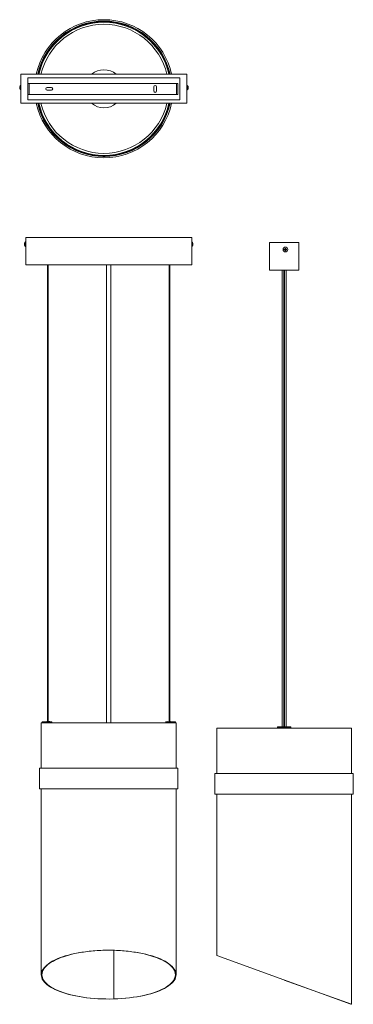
# Model space of a CAD drawing. Header units: millimetres. Extents: x -118 to 365, y -1343 to 81.
import ezdxf

# ---------------------------------------------------------------- set-up
doc = ezdxf.new("R2010")
doc.units = ezdxf.units.MM

msp = doc.modelspace()

# ---------------------------------------------------------------- linework, layer by layer
at = {"color": 7, "linetype": 'Continuous', "lineweight": 15}
for p, q in [((11.5, 78.4), (11.5, 77.4)), ((11.6, 77.4), (11.7, 78.4)), ((-81.6, 28.6), (-79.8, 31.7)), ((-81.6, 28.6), (-81.4, 28.5)), ((-81.4, 28.5), (-79.7, 31.6)), ((-81.3, 28.8), (-81, 28.6)), ((-79.7, 31.6), (-79.8, 31.7)), ((-79.5, 31.2), (-79.8, 31.4)), ((-78.6, 30.7), (-78.7, 30.7)), ((86.9, 30.7), (86.8, 30.7)), ((88.1, 31.4), (87.8, 31.2)), ((88.1, 31.7), (87.9, 31.6)), ((87.9, 31.6), (89.7, 28.5)), ((88.1, 31.7), (89.9, 28.6)), ((89.3, 28.6), (89.6, 28.8)), ((89.7, 28.5), (89.9, 28.6)), ((-80.2, 28.1), (-80.1, 28.1)), ((88.3, 28.1), (88.4, 28.1)), ((-115.9, -39.8), (-115.9, 2.2)), ((-115.9, 2.2), (124.1, 2.2)), ((124.1, -39.8), (124.1, 2.2)), ((-115.9, -13.6), (-116.2, -13.6)), ((-116.2, -20.5), (-116.2, -13.6)), ((-105.9, -2.8), (-105.9, -34.8)), ((114.1, -2.8), (-105.9, -2.8)), ((-105.9, -11), (111.1, -11)), ((-103.9, -11), (-103.9, -27)), ((109.1, -27), (109.1, -11)), ((111.1, -27), (111.1, -11)), ((114.1, -34.8), (114.1, -2.8)), ((124.5, -13.6), (124.1, -13.6)), ((124.5, -13.6), (124.5, -20.5)), ((-117.7, -16.2), (-117.7, -16.1)), ((-117.7, -16.5), (-117.7, -16.8)), ((-117.7, -17.6), (-117.7, -17.2)), ((-117.7, -17.8), (-117.7, -18)), ((-116.2, -20.5), (-115.9, -20.5)), ((111.1, -27), (-105.9, -27)), ((-71.9, -17), (-77.9, -17)), ((-77.9, -21), (-71.9, -21)), ((76.1, -16), (76.1, -22)), ((80.1, -22), (80.1, -16)), ((124.1, -20.5), (124.5, -20.5)), ((125.7, -15.3), (125.7, -15.3)), ((125.9, -16.5), (125.7, -16.5)), ((125.7, -17.5), (125.9, -17.5)), ((125.7, -18.7), (125.7, -18.7)), ((125.9, -16.2), (125.9, -16.5)), ((125.9, -17.5), (125.9, -17.8)), ((-115.9, -39.8), (124.1, -39.8)), ((-105.9, -34.8), (114.1, -34.8)), ((2.4, -116.6), (2.4, -116.8)), ((5.9, -116.6), (2.4, -116.6)), ((2.6, -115.2), (2.6, -115.3)), ((2.6, -116.3), (2.6, -116.6)), ((5.6, -115.3), (5.6, -115.2)), ((5.6, -116.6), (5.6, -116.3)), ((5.9, -116.8), (5.9, -116.6)), ((-109, -240.2), (-109.4, -240.2)), ((-109.4, -247.1), (-109.4, -240.2)), ((-109, -273.7), (-109, -233.7)), ((-109, -233.7), (131, -233.7)), ((131, -273.7), (131, -233.7)), ((131.3, -240.2), (131, -240.2)), ((131.3, -240.2), (131.3, -247.1)), ((132.5, -242), (132.6, -242)), ((243.7, -241.3), (285.7, -241.3)), ((243.7, -281.3), (243.7, -241.3)), ((285.7, -241.3), (285.7, -281.3)), ((-110.8, -242.9), (-110.8, -242.8)), ((-110.8, -243.2), (-110.8, -243.5)), ((-110.8, -244.2), (-110.8, -243.9)), ((-110.8, -244.5), (-110.8, -244.6)), ((-109.4, -247.1), (-109, -247.1)), ((131, -247.1), (131.3, -247.1)), ((132.8, -243.2), (132.5, -243.2)), ((132.5, -244.2), (132.8, -244.2)), ((132.6, -245.4), (132.5, -245.4)), ((132.8, -242.9), (132.8, -243.2)), ((132.8, -244.2), (132.8, -244.5)), ((265.7, -250.8), (264.8, -250.8)), ((264.8, -251.8), (265.7, -251.8)), ((265.4, -250.8), (265.4, -251.8)), ((266, -249.7), (266, -250.5)), ((267, -250.2), (266, -250.2)), ((266, -252.1), (266, -253)), ((266, -252.4), (267, -252.4)), ((267, -250.5), (267, -249.7)), ((267, -253), (267, -252.1)), ((268.2, -250.8), (267.3, -250.8)), ((267.3, -251.8), (268.2, -251.8)), ((267.6, -251.8), (267.6, -250.8)), ((-109, -273.7), (131, -273.7)), ((-77.5, -273.7), (-77.5, -934.4)), ((-76.5, -934.4), (-76.5, -273.7)), ((8, -273.7), (8, -935.9)), ((14, -935.9), (14, -273.7)), ((98.5, -273.7), (98.5, -934.4)), ((99.5, -934.4), (99.5, -273.7)), ((285.7, -281.3), (243.7, -281.3)), ((261.7, -281.3), (261.7, -942.1)), ((264.2, -281.3), (264.2, -942.1)), ((265.2, -942.1), (265.2, -281.3)), ((267.7, -942), (267.7, -281.3)), ((-86.5, -935.9), (-86.5, -1001.7)), ((-86.5, -935.9), (108.5, -935.9)), ((-85.4, -934.5), (-85.4, -935.9)), ((-85.3, -934.4), (-85.3, -934.5)), ((-80.9, -934.4), (-84.4, -934.4)), ((-84.4, -934.5), (-80.9, -934.5)), ((-84.4, -934.5), (-84.4, -935.9)), ((-80.9, -934.6), (-84.4, -934.6)), ((-84.4, -935.9), (-80.9, -935.9)), ((-80.9, -934.5), (-80.9, -935.9)), ((-78.2, -934.4), (-78.2, -934.4)), ((-78.2, -934.4), (-78.2, -934.4)), ((-78.2, -934.4), (-74.3, -934.4)), ((-74, -934.4), (-74.1, -934.4)), ((-74, -934.4), (-74, -934.4)), ((-71.4, -935.8), (-71.4, -934.5)), ((93.4, -934.5), (93.4, -935.8)), ((96, -934.4), (96, -934.4)), ((96, -934.4), (96, -934.4)), ((96.3, -934.4), (101.7, -934.4)), ((100.2, -934.4), (100.2, -934.4)), ((100.2, -934.4), (100.2, -934.4)), ((106.4, -934.4), (102.9, -934.4)), ((102.9, -934.5), (102.9, -935.9)), ((102.9, -934.5), (106.4, -934.5)), ((106.4, -934.6), (102.9, -934.6)), ((102.9, -935.9), (106.4, -935.9)), ((106.4, -934.5), (106.4, -935.9)), ((107.3, -934.5), (107.3, -934.4)), ((107.4, -934.5), (107.4, -935.9)), ((108.5, -1001.7), (108.5, -935.9)), ((167.2, -943.6), (167.2, -1009.3)), ((167.2, -943.6), (362.2, -943.6)), ((274.2, -942.1), (255.2, -942.2)), ((255.2, -942.2), (255.2, -943.5)), ((255.2, -943.5), (274.2, -943.4)), ((255.3, -942.1), (274.1, -942)), ((256.2, -942.1), (256.2, -943.6)), ((274.1, -943.5), (264.7, -943.6)), ((267.4, -943.6), (267.4, -943.5)), ((267.7, -943.6), (267.7, -943.5)), ((273.2, -942), (273.2, -943.5)), ((274.2, -942.1), (274.2, -943.4)), ((361.9, -1009.3), (361.9, -943.6)), ((361.9, -1009.3), (361.9, -943.6)), ((362.2, -1009.3), (362.2, -943.6)), ((-89, -1001.7), (-89, -1031.7)), ((111, -1001.7), (-89, -1001.7)), ((111, -1031.7), (111, -1001.7)), ((164.7, -1009.3), (164.7, -1039.3)), ((364.7, -1009.3), (164.7, -1009.3)), ((364.7, -1039.3), (364.7, -1009.3)), ((111, -1031.7), (-89, -1031.7)), ((-86.5, -1031.7), (-86.5, -1300.5)), ((108.5, -1300.5), (108.5, -1031.7)), ((364.7, -1039.3), (164.7, -1039.3)), ((167.2, -1039.3), (167.2, -1272.7)), ((361.9, -1343.2), (361.9, -1039.3)), ((361.9, -1343.2), (361.9, -1039.3)), ((362.2, -1343.3), (362.2, -1039.3)), ((18.3, -1335.6), (18.3, -1265.2)), ((18.4, -1335.6), (18.4, -1265.2)), ((18.5, -1335.6), (18.5, -1265.2)), ((167.2, -1272.7), (360.9, -1343.2)), ((-86.5, -1300.5), (-85.5, -1300.5)), ((107.5, -1300.5), (108.5, -1300.5)), ((264.7, -1308.2), (361.9, -1343.2)), ((18.3, -1335.6), (18.4, -1335.6)), ((18.5, -1335.6), (18.5, -1335.6)), ((360.9, -1343.2), (361.9, -1343.2)), ((360.9, -1343.2), (360.9, -1343.2)), ((360.9, -1343.2), (361.2, -1343.3)), ((360.9, -1343.2), (361.9, -1343.2)), ((361.2, -1343.3), (362.2, -1343.3)), ((361.9, -1343.2), (362.2, -1343.3))]:
    msp.add_line(p, q, dxfattribs=at)
at = {"color": 7, "linetype": 'Continuous', "lineweight": 15, "flags": 128}
for points in [[(-117.7, -16.2), (-117.5, -16.2), (-117.4, -16.2)], [(-117.7, -16.5), (-117.5, -16.5), (-117.4, -16.5)], [(-117.4, -16.8), (-117.5, -16.8), (-117.7, -16.8)], [(-110.8, -242.9), (-110.7, -242.9), (-110.6, -242.9)], [(-110.8, -243.2), (-110.7, -243.2), (-110.6, -243.2)], [(-110.5, -243.5), (-110.7, -243.5), (-110.8, -243.5)], [(-80.9, -934.5), (-79.1, -934.5), (-77.3, -934.5), (-75.7, -934.5), (-74.2, -934.5), (-73.1, -934.5), (-72.2, -934.4), (-71.7, -934.4), (-71.5, -934.4), (-71.7, -934.4), (-72.2, -934.4), (-73.1, -934.4), (-74.2, -934.4), (-75.7, -934.4), (-76.5, -934.4)], [(-77.5, -934.4), (-79.1, -934.4), (-80.9, -934.4)], [(98.5, -934.4), (97.7, -934.4), (96.2, -934.4), (95.1, -934.4), (94.2, -934.4), (93.7, -934.4), (93.5, -934.4), (93.7, -934.4), (94.2, -934.4), (95.1, -934.5), (96.2, -934.5), (97.7, -934.5), (99.3, -934.5), (101, -934.5), (102.9, -934.5)], [(102.9, -934.4), (101, -934.4), (99.5, -934.4)], [(-86.5, -1300.5), (-86.3, -1298.5), (-85.8, -1296.4), (-85, -1294.4), (-83.9, -1292.4), (-82.4, -1290.4), (-80.6, -1288.4), (-78.5, -1286.5), (-76.1, -1284.6), (-73.4, -1282.8), (-70.5, -1281), (-67.2, -1279.4), (-63.7, -1277.7), (-59.9, -1276.2), (-55.9, -1274.7), (-51.7, -1273.4), (-47.2, -1272.1), (-42.6, -1270.9), (-37.8, -1269.8), (-32.8, -1268.8), (-27.6, -1268), (-22.4, -1267.2), (-17, -1266.5), (-11.5, -1266), (-5.9, -1265.6), (-0.3, -1265.3), (5.3, -1265.1), (11, -1265.1), (16.7, -1265.1), (22.3, -1265.3), (27.9, -1265.6), (33.5, -1266), (39, -1266.5), (44.3, -1267.2), (49.6, -1268), (54.7, -1268.8), (59.7, -1269.8), (64.6, -1270.9), (69.2, -1272.1), (73.7, -1273.4), (77.9, -1274.7), (81.9, -1276.2), (85.7, -1277.7), (89.2, -1279.4), (92.5, -1281), (95.4, -1282.8), (98.1, -1284.6), (100.5, -1286.5), (102.6, -1288.4), (104.4, -1290.4), (105.9, -1292.4), (107, -1294.4), (107.8, -1296.4), (108.3, -1298.5), (108.5, -1300.5)], [(-85.5, -1300.5), (-85.3, -1298.4), (-84.8, -1296.3), (-84, -1294.3), (-82.8, -1292.2), (-81.3, -1290.2), (-79.5, -1288.2), (-77.3, -1286.2), (-74.9, -1284.3), (-72.1, -1282.5), (-69, -1280.7), (-65.7, -1279), (-62.1, -1277.4), (-58.2, -1275.8), (-54.1, -1274.4), (-49.8, -1273), (-45.3, -1271.7), (-40.5, -1270.5), (-35.6, -1269.5), (-30.5, -1268.5), (-25.3, -1267.7), (-19.9, -1266.9), (-14.4, -1266.3), (-8.9, -1265.8), (-3.3, -1265.4), (2.4, -1265.2), (8.1, -1265.1), (13.9, -1265.1), (19.6, -1265.2), (25.2, -1265.4), (30.9, -1265.8), (36.4, -1266.3), (41.9, -1266.9), (47.3, -1267.7), (52.5, -1268.5), (57.6, -1269.5), (62.5, -1270.5), (67.2, -1271.7), (71.8, -1273), (76.1, -1274.4), (80.2, -1275.8), (84.1, -1277.4), (87.7, -1279), (91, -1280.7), (94.1, -1282.5), (96.8, -1284.3), (99.3, -1286.2), (101.5, -1288.2), (103.3, -1290.2), (104.8, -1292.2), (106, -1294.3), (106.8, -1296.3), (107.3, -1298.4), (107.5, -1300.5)], [(18.4, -1335.6), (12.7, -1335.7), (6.9, -1335.6), (1.2, -1335.5), (-4.5, -1335.2), (-10.1, -1334.8), (-15.7, -1334.3), (-21.1, -1333.7), (-26.5, -1333), (-31.7, -1332.1), (-36.8, -1331.2), (-41.7, -1330.1), (-46.4, -1328.9), (-51, -1327.7), (-55.3, -1326.3), (-59.4, -1324.9), (-63.2, -1323.3), (-66.8, -1321.7), (-70.1, -1320), (-73.2, -1318.3), (-75.9, -1316.5), (-78.4, -1314.6), (-80.5, -1312.7), (-82.3, -1310.7), (-83.8, -1308.7), (-85, -1306.7), (-85.8, -1304.7), (-86.3, -1302.6), (-86.5, -1300.5)], [(18.3, -1335.6), (12.6, -1335.7), (7, -1335.6), (1.3, -1335.5), (-4.3, -1335.2), (-9.9, -1334.8), (-15.4, -1334.3), (-20.8, -1333.7), (-26.1, -1333), (-31.3, -1332.1), (-36.3, -1331.2), (-41.2, -1330.1), (-45.8, -1328.9), (-50.3, -1327.7), (-54.6, -1326.3), (-58.7, -1324.9), (-62.5, -1323.3), (-66, -1321.7), (-69.3, -1320), (-72.3, -1318.3), (-75, -1316.5), (-77.4, -1314.6), (-79.6, -1312.7), (-81.4, -1310.7), (-82.9, -1308.7), (-84, -1306.7), (-84.8, -1304.7), (-85.3, -1302.6), (-85.5, -1300.5)], [(108.5, -1300.5), (108.3, -1302.6), (107.8, -1304.7), (106.9, -1306.8), (105.7, -1308.9), (104.2, -1310.9), (102.3, -1312.9), (100.1, -1314.8), (97.6, -1316.7), (94.7, -1318.5), (91.6, -1320.3), (88.2, -1322), (84.5, -1323.6), (80.5, -1325.2), (76.3, -1326.6), (71.9, -1328), (67.3, -1329.2), (62.4, -1330.4), (57.4, -1331.4), (52.2, -1332.4), (46.8, -1333.2), (41.3, -1333.9), (35.8, -1334.5), (30.1, -1335), (24.3, -1335.3), (18.5, -1335.6)], [(107.5, -1300.5), (107.3, -1302.6), (106.8, -1304.7), (105.9, -1306.8), (104.7, -1308.9), (103.2, -1310.9), (101.4, -1312.9), (99.2, -1314.8), (96.7, -1316.7), (93.9, -1318.5), (90.8, -1320.3), (87.4, -1322), (83.7, -1323.6), (79.8, -1325.2), (75.7, -1326.6), (71.3, -1328), (66.7, -1329.2), (61.9, -1330.4), (56.9, -1331.4), (51.7, -1332.4), (46.4, -1333.2), (41, -1333.9), (35.5, -1334.5), (29.9, -1335), (24.2, -1335.3), (18.5, -1335.6)]]:
    msp.add_lwpolyline(points, dxfattribs=at)
at = {"color": 7, "linetype": 'Continuous', "lineweight": 15}
msp.add_circle((266.5, -251.3), 3.45, dxfattribs=at)
for centre, radius, start, end in [((4.1, -18.8), 100, 12.1224, 167.8776), ((4.1, -18.8), 98, 12.3736, 167.6264), ((4.1, -18.8), 97.5, 85.6474, 167.5619), ((4.1, -18.8), 96.5, 85.6474, 167.4309), ((4.1, -18.8), 96.4, 12.5842, 167.4158), ((4.1, -18.8), 93.4, 12.9955, 167.0045), ((4.1, -18.8), 96.5, 12.5691, 85.555), ((4.1, -18.8), 97.5, 12.4381, 85.555), ((4.1, -18.8), 27.5, 49.7858, 130.2142), ((-113.2, -17), 4.6, 131.4096, 162.9506), ((78.1, -16), 2, 0, 180), ((121.4, -17), 4.6, 21.5504, 48.5904), ((-113.8, -16.8), 3.96, 162.9466, 169.1122), ((-116.6, -16.7), 1.15, 133.0216, 153.9111), ((-113.8, -17.2), 3.95, 165.5286, 169.1174), ((-116.8, -16.4), 1, 205.3352, 216.7734), ((-116.6, -17.7), 1.15, 133.0216, 153.9111), ((-113.8, -16.8), 3.98, 190.9055, 203.1327), ((-113.8, -17.2), 3.98, 190.9055, 203.1327), ((-113.2, -17), 4.6, 197.0494, 228.5904), ((-113.1, -16.4), 4.37, 173.751, 186.249), ((-116.7, -18.6), 0.757, 164.9387, 195.0613), ((-77.9, -19), 2, 90, 270), ((-71.9, -19), 2, 270, 90), ((78.1, -22), 2, 180, 0), ((121.4, -17), 4.6, 311.4096, 338.4496), ((121.4, -17), 4.57, 10.0735, 21.5191), ((120.6, -17), 5.12, 354.2238, 5.7762), ((121.4, -17), 4.57, 338.4809, 349.9265), ((4.1, -18.8), 100, 192.1224, 347.8776), ((4.1, -18.8), 98, 192.3736, 347.6264), ((4.1, -18.8), 97.5, 192.4381, 347.5619), ((4.1, -18.8), 96.5, 192.5691, 347.4309), ((4.1, -18.8), 96.4, 192.5842, 347.4158), ((4.1, -18.8), 93.4, 192.9955, 347.0045), ((4.1, -18.8), 27.5, 229.7858, 310.2142), ((-106.3, -243.7), 4.6, 131.4096, 162.9506), ((128.3, -243.7), 4.6, 21.5504, 48.5904), ((128.3, -243.7), 4.57, 10.0735, 21.5191), ((-106.9, -243.5), 3.96, 162.9466, 169.1122), ((-109.8, -243.4), 1.15, 133.0216, 153.9111), ((-106.9, -243.9), 3.95, 165.5286, 169.1174), ((-109.8, -244.4), 1.15, 133.0216, 153.9111), ((-109.9, -243.1), 1, 205.3352, 216.7734), ((-106.9, -243.5), 3.98, 190.9055, 203.1327), ((-106.9, -243.9), 3.98, 190.9055, 203.1327), ((-106.3, -243.7), 4.6, 197.0494, 228.5904), ((-106.2, -243.1), 4.37, 173.751, 186.249), ((-109.8, -245.2), 0.757, 164.9387, 195.0613), ((128.3, -243.7), 4.6, 311.4096, 338.4496), ((127.5, -243.7), 5.12, 354.2238, 5.7762), ((128.3, -243.7), 4.57, 338.4809, 349.9265), ((275, -251.3), 10.2, 177.1173, 182.8827), ((266.5, -251.3), 0.851, 127.2411, 52.7589), ((266.5, -251.3), 0.951, 122.7867, 147.2133), ((266.5, -251.3), 0.951, 212.7867, 237.2133), ((266.5, -259.9), 10.2, 87.1173, 92.8827), ((266.5, -242.8), 10.2, 267.1173, 272.8827), ((266.5, -251.3), 0.951, 32.7867, 57.2133), ((266.5, -251.3), 0.951, 302.7867, 327.2133), ((257.9, -251.3), 10.2, 357.1173, 2.8827), ((-85.3, -934.5), 0.0851, 134.0935, 182.6374), ((-85.3, -934.5), 0.1, 89.9995, 179.9995), ((-85.3, -934.6), 0.1, 89.9995, 179.9995), ((-84.6, -893.8), 40.8, 268.9464, 270.3512), ((-84.6, -895.1), 40.8, 268.9464, 270.3512), ((-84.6, -971.1), 36.7, 89.6488, 91.0536), ((-84.6, -897.8), 36.7, 268.9464, 270.3512), ((-78.5, -547.1), 387.5, 269.6488, 271.0536), ((-78.5, -548.4), 387.5, 269.6488, 271.0536), ((-77.5, -962.5), 28.1, 90.0282, 91.5089), ((-76.1, -796.6), 137.8, 269.1271, 270.8729), ((-75.8, -1043.1), 108.8, 89.0549, 90.3585), ((-74.3, -934.5), 0.1, 67.3163, 90), ((-73.8, -999.3), 63.4, 87.9481, 90.2996), ((100.5, -547.1), 387.5, 268.9464, 270.3512), ((100.5, -548.4), 387.5, 268.9464, 270.3512), ((95.7, -999.3), 63.4, 89.7004, 92.0519), ((98.1, -796.6), 137.8, 269.1271, 270.8729), ((97.9, -1059.6), 125.2, 89.7269, 90.8597), ((96, -934.5), 0.1, 37.5468, 90.0002), ((96.3, -934.5), 0.1, 90, 112.6837), ((99.5, -962.5), 28.1, 88.4911, 89.9718), ((106.6, -971.1), 36.7, 88.9464, 90.3512), ((106.6, -897.8), 36.7, 269.6488, 271.0536), ((106.6, -893.8), 40.8, 269.6488, 271.0536), ((106.6, -895.1), 40.8, 269.6488, 271.0536), ((107.3, -934.5), 0.1, 0.0005, 90.0005), ((107.3, -934.6), 0.1, 0.0005, 90.0005), ((107.3, -934.5), 0.0869, 357.0121, 41.1598), ((255.3, -942.2), 0.1, 90.3512, 180.3512), ((255.3, -943.5), 0.1, 180.3512, 205.0709), ((274.1, -942.1), 0.1, 0.3512, 90.3512), ((274.1, -943.4), 0.1, 270.3512, 0.3512)]:
    msp.add_arc(centre, radius, start, end, dxfattribs=at)
at = {"color": 8, "linetype": 'Continuous', "lineweight": 15}
for centre, start, end in [((-78.2, -934.5), 41.232, 90.0001), ((-74, -934.5), 89.9998, 142.4532), ((100.2, -934.5), 89.9999, 138.768)]:
    msp.add_arc(centre, 0.1, start, end, dxfattribs=at)

doc.saveas('drawing.dxf')
